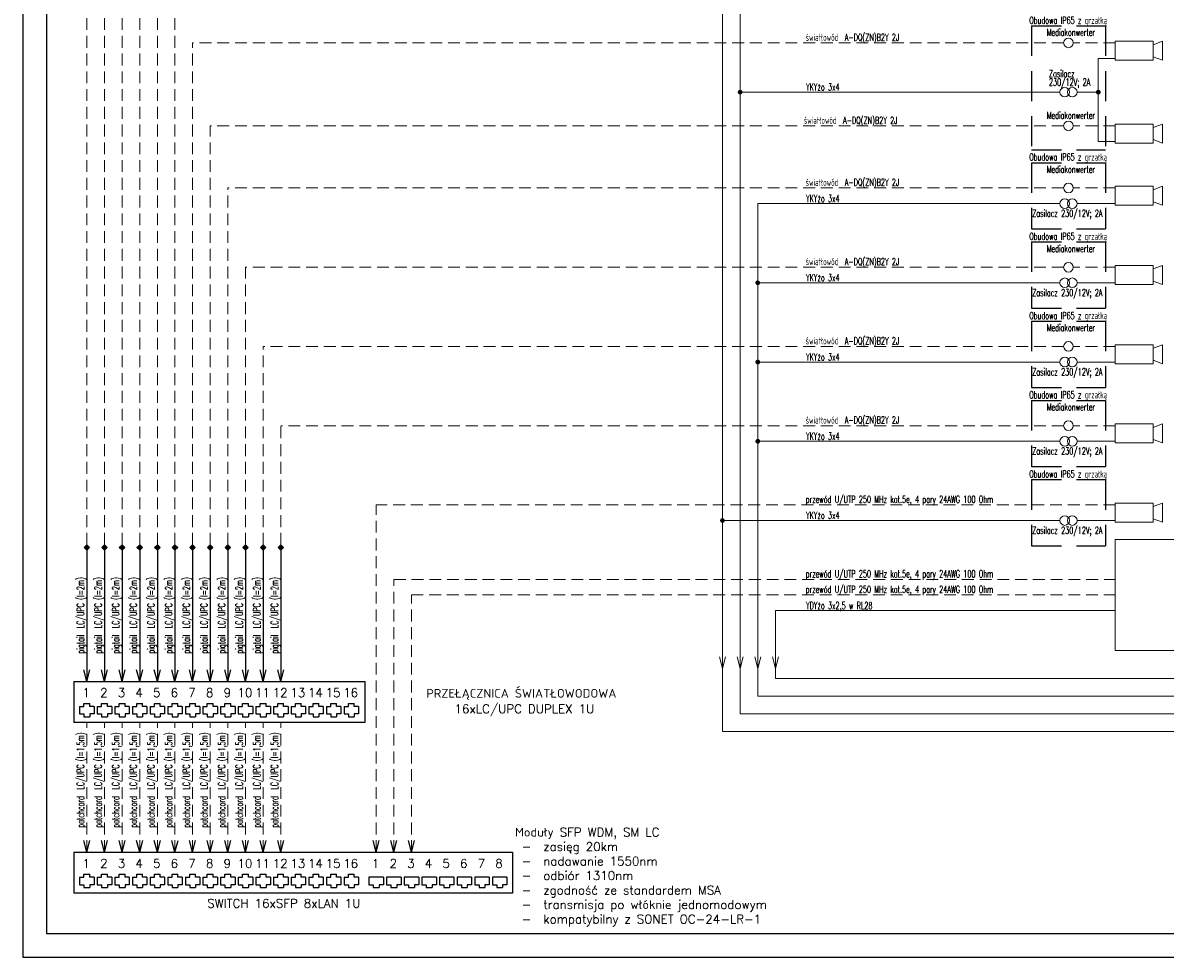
# Model space of a CAD drawing. Extents: x 301 to 2227, y -251 to 46.
# Tile 6 of 10: x 1371 to 1612, y -251 to -53. Entities that reach past the tile are written whole.
import ezdxf
from ezdxf.enums import TextEntityAlignment as Align

# ---------------------------------------------------------------- set-up
doc = ezdxf.new("R2010")
doc.units = 0
for name, pattern in [('ACAD_ISO03W100', [30, 12, -18]), ('DASHED', [19.05, 12.7, -6.35]), ('HIDDEN', [0.375, 0.25, -0.125])]:
    doc.linetypes.add(name, pattern=pattern)
doc.layers.get('0').update_dxf_attribs({"linetype": 'CONTINUOUS'})
for name, color, linetype, lineweight in [('_SPTV', 1, 'CONTINUOUS', 20), ('_SPTV_K', 3, 'ACAD_ISO03W100', 20), ('_SSWiN_K', 5, 'CONTINUOUS', 20), ('_SSWiN_K_OPIS', 130, 'CONTINUOUS', 15), ('_SSWiN_U', 1, 'CONTINUOUS', 9), ('_SSWiN_U_O', 30, 'CONTINUOUS', 18)]:
    doc.layers.add(name, color=color, linetype=linetype, lineweight=lineweight)
doc.layers.add('Z_ramka', color=7, linetype='CONTINUOUS')
doc.styles.get("Standard").update_dxf_attribs({"font": 'romans.shx'})

msp = doc.modelspace()

# ---------------------------------------------------------------- linework, layer by layer
at = {"color": 5}
for p, q in [((1376.12, 41.46), (1376.12, -245.54)), ((1376.12, -245.54), (1786.12, -245.54))]:
    msp.add_line(p, q, dxfattribs=at)
at = {"color": 2, "linetype": 'DASHED', "ltscale": 0.5}
for p, q in [((1584.17, -53.84), (1584.17, -79.98)), ((1584.17, -53.84), (1599.79, -53.84)), ((1599.79, -53.84), (1599.79, -79.98)), ((1584.17, -79.98), (1599.79, -79.98)), ((1584.17, -82.73), (1584.17, -96.71)), ((1584.17, -82.73), (1599.79, -82.73)), ((1599.79, -82.73), (1599.79, -96.71)), ((1584.17, -96.71), (1599.79, -96.71)), ((1584.17, -99.46), (1584.17, -113.45)), ((1584.17, -99.46), (1599.79, -99.46)), ((1599.79, -99.46), (1599.79, -113.45)), ((1584.17, -113.45), (1599.79, -113.45)), ((1584.17, -116.2), (1584.17, -130.18)), ((1584.17, -116.2), (1599.79, -116.2)), ((1599.79, -116.2), (1599.79, -130.18)), ((1584.17, -130.18), (1599.79, -130.18)), ((1584.17, -132.93), (1584.17, -146.92)), ((1584.17, -132.93), (1599.79, -132.93)), ((1599.79, -132.93), (1599.79, -146.92)), ((1584.17, -146.92), (1599.79, -146.92)), ((1584.17, -149.67), (1584.17, -163.65)), ((1584.17, -149.67), (1599.79, -149.67)), ((1599.79, -149.67), (1599.79, -163.65)), ((1584.17, -163.65), (1599.79, -163.65))]:
    msp.add_line(p, q, dxfattribs=at)
at = {"color": 3}
for p, q in [((1384.63, -164.59), (1384.63, -192.28)), ((1388.36, -164.59), (1388.36, -192.28)), ((1392.08, -164.59), (1392.08, -192.28)), ((1395.8, -164.59), (1395.8, -192.28)), ((1399.53, -164.59), (1399.53, -192.28)), ((1403.25, -164.59), (1403.25, -192.28)), ((1406.98, -164.59), (1406.98, -192.28)), ((1410.7, -164.59), (1410.7, -192.28)), ((1414.42, -164.59), (1414.42, -192.28)), ((1418.15, -164.59), (1418.15, -192.28)), ((1421.87, -164.59), (1421.87, -192.28)), ((1425.6, -164.59), (1425.6, -192.28)), ((1384.63, -192.28), (1383.99, -189.83)), ((1384.63, -192.28), (1385.28, -189.83)), ((1388.36, -192.28), (1387.71, -189.83)), ((1388.36, -192.28), (1389, -189.83)), ((1392.08, -192.28), (1391.44, -189.83)), ((1392.08, -192.28), (1392.72, -189.83)), ((1395.8, -192.28), (1395.16, -189.83)), ((1395.8, -192.28), (1396.45, -189.83)), ((1399.53, -192.28), (1398.89, -189.83)), ((1399.53, -192.28), (1400.17, -189.83)), ((1403.25, -192.28), (1402.61, -189.83)), ((1403.25, -192.28), (1403.9, -189.83)), ((1406.98, -192.28), (1406.33, -189.83)), ((1406.98, -192.28), (1407.62, -189.83)), ((1410.7, -192.28), (1410.06, -189.83)), ((1410.7, -192.28), (1411.34, -189.83)), ((1414.42, -192.28), (1413.78, -189.83)), ((1414.42, -192.28), (1415.07, -189.83)), ((1418.15, -192.28), (1417.51, -189.83)), ((1418.15, -192.28), (1418.79, -189.83)), ((1421.87, -192.28), (1421.23, -189.83)), ((1421.87, -192.28), (1422.52, -189.83)), ((1425.6, -192.28), (1424.95, -189.83)), ((1425.6, -192.28), (1426.24, -189.83)), ((1381.89, -192.28), (1443.37, -192.28)), ((1381.89, -192.28), (1381.89, -200.94)), ((1443.37, -192.28), (1443.37, -200.94)), ((1443.37, -200.94), (1381.89, -200.94)), ((1384.63, -228.36), (1383.99, -225.91)), ((1384.63, -228.36), (1385.28, -225.91)), ((1388.36, -228.36), (1387.71, -225.91)), ((1388.36, -228.36), (1389, -225.91)), ((1392.08, -228.36), (1391.44, -225.91)), ((1392.08, -228.36), (1392.72, -225.91)), ((1395.8, -228.36), (1395.16, -225.91)), ((1395.8, -228.36), (1396.45, -225.91)), ((1399.53, -228.36), (1398.89, -225.91)), ((1399.53, -228.36), (1400.17, -225.91)), ((1403.25, -228.36), (1402.61, -225.91)), ((1403.25, -228.36), (1403.9, -225.91)), ((1406.98, -228.36), (1406.33, -225.91)), ((1406.98, -228.36), (1407.62, -225.91)), ((1410.7, -228.36), (1410.06, -225.91)), ((1410.7, -228.36), (1411.34, -225.91)), ((1414.42, -228.36), (1413.78, -225.91)), ((1414.42, -228.36), (1415.07, -225.91)), ((1418.15, -228.36), (1417.51, -225.91)), ((1418.15, -228.36), (1418.79, -225.91)), ((1421.87, -228.36), (1421.23, -225.91)), ((1421.87, -228.36), (1422.52, -225.91)), ((1425.6, -228.36), (1424.95, -225.91)), ((1425.6, -228.36), (1426.24, -225.91)), ((1445.76, -228.36), (1445.11, -225.91)), ((1445.76, -228.36), (1446.4, -225.91)), ((1449.48, -228.36), (1448.84, -225.91)), ((1449.48, -228.36), (1450.12, -225.91)), ((1453.2, -228.36), (1452.56, -225.91)), ((1453.2, -228.36), (1453.85, -225.91)), ((1381.89, -228.36), (1474.56, -228.36)), ((1381.89, -228.36), (1381.89, -237.02)), ((1474.56, -228.36), (1474.56, -237.02)), ((1474.56, -237.02), (1381.89, -237.02))]:
    msp.add_line(p, q, dxfattribs=at)
for p, q in [((1383.1, -197.56), (1383.1, -199.16)), ((1383.1, -197.56), (1384.01, -197.56)), ((1384.01, -197.56), (1384.01, -196.95)), ((1384.01, -196.95), (1385.25, -196.95)), ((1385.25, -197.56), (1385.25, -196.95)), ((1386.16, -197.56), (1385.25, -197.56)), ((1386.16, -197.56), (1386.16, -199.16)), ((1386.83, -197.56), (1386.83, -199.16)), ((1386.83, -197.56), (1387.74, -197.56)), ((1387.74, -197.56), (1387.74, -196.95)), ((1387.74, -196.95), (1388.97, -196.95)), ((1388.97, -197.56), (1388.97, -196.95)), ((1389.89, -197.56), (1388.97, -197.56)), ((1389.89, -197.56), (1389.89, -199.16)), ((1390.55, -197.56), (1390.55, -199.16)), ((1390.55, -197.56), (1391.46, -197.56)), ((1391.46, -197.56), (1391.46, -196.95)), ((1391.46, -196.95), (1392.7, -196.95)), ((1392.7, -197.56), (1392.7, -196.95)), ((1393.61, -197.56), (1392.7, -197.56)), ((1393.61, -197.56), (1393.61, -199.16)), ((1394.27, -197.56), (1394.27, -199.16)), ((1394.27, -197.56), (1395.19, -197.56)), ((1395.19, -197.56), (1395.19, -196.95)), ((1395.19, -196.95), (1396.42, -196.95)), ((1396.42, -197.56), (1396.42, -196.95)), ((1397.33, -197.56), (1396.42, -197.56)), ((1397.33, -197.56), (1397.33, -199.16)), ((1398, -197.56), (1398, -199.16)), ((1398, -197.56), (1398.91, -197.56)), ((1398.91, -197.56), (1398.91, -196.95)), ((1398.91, -196.95), (1400.15, -196.95)), ((1400.15, -197.56), (1400.15, -196.95)), ((1401.06, -197.56), (1400.15, -197.56)), ((1401.06, -197.56), (1401.06, -199.16)), ((1401.72, -197.56), (1401.72, -199.16)), ((1401.72, -197.56), (1402.63, -197.56)), ((1402.63, -196.95), (1403.87, -196.95)), ((1402.63, -197.56), (1402.63, -196.95)), ((1403.87, -197.56), (1403.87, -196.95)), ((1404.78, -197.56), (1403.87, -197.56)), ((1404.78, -197.56), (1404.78, -199.16)), ((1405.45, -197.56), (1405.45, -199.16)), ((1405.45, -197.56), (1406.36, -197.56)), ((1406.36, -197.56), (1406.36, -196.95)), ((1406.36, -196.95), (1407.59, -196.95)), ((1407.59, -197.56), (1407.59, -196.95)), ((1408.51, -197.56), (1407.59, -197.56)), ((1408.51, -197.56), (1408.51, -199.16)), ((1409.17, -197.56), (1409.17, -199.16)), ((1409.17, -197.56), (1410.08, -197.56)), ((1410.08, -197.56), (1410.08, -196.95)), ((1410.08, -196.95), (1411.32, -196.95)), ((1411.32, -197.56), (1411.32, -196.95)), ((1412.23, -197.56), (1411.32, -197.56)), ((1412.23, -197.56), (1412.23, -199.16)), ((1412.89, -197.56), (1412.89, -199.16)), ((1412.89, -197.56), (1413.81, -197.56)), ((1413.81, -197.56), (1413.81, -196.95)), ((1413.81, -196.95), (1415.04, -196.95)), ((1415.04, -197.56), (1415.04, -196.95)), ((1415.95, -197.56), (1415.04, -197.56)), ((1415.95, -197.56), (1415.95, -199.16)), ((1416.62, -197.56), (1416.62, -199.16)), ((1416.62, -197.56), (1417.53, -197.56)), ((1417.53, -197.56), (1417.53, -196.95)), ((1417.53, -196.95), (1418.77, -196.95)), ((1418.77, -197.56), (1418.77, -196.95)), ((1419.68, -197.56), (1418.77, -197.56)), ((1419.68, -197.56), (1419.68, -199.16)), ((1420.34, -197.56), (1420.34, -199.16)), ((1420.34, -197.56), (1421.25, -197.56)), ((1421.25, -197.56), (1421.25, -196.95)), ((1421.25, -196.95), (1422.49, -196.95)), ((1422.49, -197.56), (1422.49, -196.95)), ((1423.4, -197.56), (1422.49, -197.56)), ((1423.4, -197.56), (1423.4, -199.16)), ((1424.07, -197.56), (1424.07, -199.16)), ((1424.07, -197.56), (1424.98, -197.56)), ((1424.98, -197.56), (1424.98, -196.95)), ((1424.98, -196.95), (1426.21, -196.95)), ((1426.21, -197.56), (1426.21, -196.95)), ((1427.13, -197.56), (1426.21, -197.56)), ((1427.13, -197.56), (1427.13, -199.16)), ((1427.79, -197.56), (1427.79, -199.16)), ((1427.79, -197.56), (1428.7, -197.56)), ((1428.7, -196.95), (1429.94, -196.95)), ((1428.7, -197.56), (1428.7, -196.95)), ((1429.94, -197.56), (1429.94, -196.95)), ((1430.85, -197.56), (1429.94, -197.56)), ((1430.85, -197.56), (1430.85, -199.16)), ((1431.51, -197.56), (1431.51, -199.16)), ((1431.51, -197.56), (1432.43, -197.56)), ((1432.43, -197.56), (1432.43, -196.95)), ((1432.43, -196.95), (1433.66, -196.95)), ((1433.66, -197.56), (1433.66, -196.95)), ((1434.57, -197.56), (1433.66, -197.56)), ((1434.57, -197.56), (1434.57, -199.16)), ((1435.24, -197.56), (1435.24, -199.16)), ((1435.24, -197.56), (1436.15, -197.56)), ((1436.15, -197.56), (1436.15, -196.95)), ((1436.15, -196.95), (1437.39, -196.95)), ((1437.39, -197.56), (1437.39, -196.95)), ((1438.3, -197.56), (1437.39, -197.56)), ((1438.3, -197.56), (1438.3, -199.16)), ((1438.96, -197.56), (1438.96, -199.16)), ((1438.96, -197.56), (1439.87, -197.56)), ((1439.87, -197.56), (1439.87, -196.95)), ((1439.87, -196.95), (1441.11, -196.95)), ((1441.11, -197.56), (1441.11, -196.95)), ((1442.02, -197.56), (1441.11, -197.56)), ((1442.02, -197.56), (1442.02, -199.16)), ((1383.1, -199.16), (1384.01, -199.16)), ((1384.01, -199.16), (1384.01, -199.76)), ((1384.01, -199.76), (1385.25, -199.76)), ((1385.25, -199.16), (1385.25, -199.76)), ((1386.16, -199.16), (1385.25, -199.16)), ((1386.83, -199.16), (1387.74, -199.16)), ((1387.74, -199.16), (1387.74, -199.76)), ((1387.74, -199.76), (1388.97, -199.76)), ((1388.97, -199.16), (1388.97, -199.76)), ((1389.89, -199.16), (1388.97, -199.16)), ((1390.55, -199.16), (1391.46, -199.16)), ((1391.46, -199.16), (1391.46, -199.76)), ((1391.46, -199.76), (1392.7, -199.76)), ((1392.7, -199.16), (1392.7, -199.76)), ((1393.61, -199.16), (1392.7, -199.16)), ((1394.27, -199.16), (1395.19, -199.16)), ((1395.19, -199.16), (1395.19, -199.76)), ((1395.19, -199.76), (1396.42, -199.76)), ((1396.42, -199.16), (1396.42, -199.76)), ((1397.33, -199.16), (1396.42, -199.16)), ((1398, -199.16), (1398.91, -199.16)), ((1398.91, -199.16), (1398.91, -199.76)), ((1398.91, -199.76), (1400.15, -199.76)), ((1400.15, -199.16), (1400.15, -199.76)), ((1401.06, -199.16), (1400.15, -199.16)), ((1401.72, -199.16), (1402.63, -199.16)), ((1402.63, -199.16), (1402.63, -199.76)), ((1402.63, -199.76), (1403.87, -199.76)), ((1403.87, -199.16), (1403.87, -199.76)), ((1404.78, -199.16), (1403.87, -199.16)), ((1405.45, -199.16), (1406.36, -199.16)), ((1406.36, -199.16), (1406.36, -199.76)), ((1406.36, -199.76), (1407.59, -199.76)), ((1407.59, -199.16), (1407.59, -199.76)), ((1408.51, -199.16), (1407.59, -199.16)), ((1409.17, -199.16), (1410.08, -199.16)), ((1410.08, -199.16), (1410.08, -199.76)), ((1410.08, -199.76), (1411.32, -199.76)), ((1411.32, -199.16), (1411.32, -199.76)), ((1412.23, -199.16), (1411.32, -199.16)), ((1412.89, -199.16), (1413.81, -199.16)), ((1413.81, -199.16), (1413.81, -199.76)), ((1413.81, -199.76), (1415.04, -199.76)), ((1415.04, -199.16), (1415.04, -199.76)), ((1415.95, -199.16), (1415.04, -199.16)), ((1416.62, -199.16), (1417.53, -199.16)), ((1417.53, -199.16), (1417.53, -199.76)), ((1417.53, -199.76), (1418.77, -199.76)), ((1418.77, -199.16), (1418.77, -199.76)), ((1419.68, -199.16), (1418.77, -199.16)), ((1420.34, -199.16), (1421.25, -199.16)), ((1421.25, -199.16), (1421.25, -199.76)), ((1421.25, -199.76), (1422.49, -199.76)), ((1422.49, -199.16), (1422.49, -199.76)), ((1423.4, -199.16), (1422.49, -199.16)), ((1424.07, -199.16), (1424.98, -199.16)), ((1424.98, -199.16), (1424.98, -199.76)), ((1424.98, -199.76), (1426.21, -199.76)), ((1426.21, -199.16), (1426.21, -199.76)), ((1427.13, -199.16), (1426.21, -199.16)), ((1427.79, -199.16), (1428.7, -199.16)), ((1428.7, -199.16), (1428.7, -199.76)), ((1428.7, -199.76), (1429.94, -199.76)), ((1429.94, -199.16), (1429.94, -199.76)), ((1430.85, -199.16), (1429.94, -199.16)), ((1431.51, -199.16), (1432.43, -199.16)), ((1432.43, -199.16), (1432.43, -199.76)), ((1432.43, -199.76), (1433.66, -199.76)), ((1433.66, -199.16), (1433.66, -199.76)), ((1434.57, -199.16), (1433.66, -199.16)), ((1435.24, -199.16), (1436.15, -199.16)), ((1436.15, -199.16), (1436.15, -199.76)), ((1436.15, -199.76), (1437.39, -199.76)), ((1437.39, -199.16), (1437.39, -199.76)), ((1438.3, -199.16), (1437.39, -199.16)), ((1438.96, -199.16), (1439.87, -199.16)), ((1439.87, -199.16), (1439.87, -199.76)), ((1439.87, -199.76), (1441.11, -199.76)), ((1441.11, -199.16), (1441.11, -199.76)), ((1442.02, -199.16), (1441.11, -199.16)), ((1383.1, -233.64), (1383.1, -235.24)), ((1383.1, -233.64), (1384.01, -233.64)), ((1384.01, -233.64), (1384.01, -233.03)), ((1384.01, -233.03), (1385.25, -233.03)), ((1385.25, -233.64), (1385.25, -233.03)), ((1386.16, -233.64), (1385.25, -233.64)), ((1386.16, -233.64), (1386.16, -235.24)), ((1386.83, -233.64), (1386.83, -235.24)), ((1386.83, -233.64), (1387.74, -233.64)), ((1387.74, -233.64), (1387.74, -233.03)), ((1387.74, -233.03), (1388.97, -233.03)), ((1388.97, -233.64), (1388.97, -233.03)), ((1389.89, -233.64), (1388.97, -233.64)), ((1389.89, -233.64), (1389.89, -235.24)), ((1390.55, -233.64), (1390.55, -235.24)), ((1390.55, -233.64), (1391.46, -233.64)), ((1391.46, -233.64), (1391.46, -233.03)), ((1391.46, -233.03), (1392.7, -233.03)), ((1392.7, -233.64), (1392.7, -233.03)), ((1393.61, -233.64), (1392.7, -233.64)), ((1393.61, -233.64), (1393.61, -235.24)), ((1394.27, -233.64), (1394.27, -235.24)), ((1394.27, -233.64), (1395.19, -233.64)), ((1395.19, -233.64), (1395.19, -233.03)), ((1395.19, -233.03), (1396.42, -233.03)), ((1396.42, -233.64), (1396.42, -233.03)), ((1397.33, -233.64), (1396.42, -233.64)), ((1397.33, -233.64), (1397.33, -235.24)), ((1398, -233.64), (1398, -235.24)), ((1398, -233.64), (1398.91, -233.64)), ((1398.91, -233.64), (1398.91, -233.03)), ((1398.91, -233.03), (1400.15, -233.03)), ((1400.15, -233.64), (1400.15, -233.03)), ((1401.06, -233.64), (1400.15, -233.64)), ((1401.06, -233.64), (1401.06, -235.24)), ((1401.72, -233.64), (1401.72, -235.24)), ((1401.72, -233.64), (1402.63, -233.64)), ((1402.63, -233.03), (1403.87, -233.03)), ((1402.63, -233.64), (1402.63, -233.03)), ((1403.87, -233.64), (1403.87, -233.03)), ((1404.78, -233.64), (1403.87, -233.64)), ((1404.78, -233.64), (1404.78, -235.24)), ((1405.45, -233.64), (1405.45, -235.24)), ((1405.45, -233.64), (1406.36, -233.64)), ((1406.36, -233.64), (1406.36, -233.03)), ((1406.36, -233.03), (1407.59, -233.03)), ((1407.59, -233.64), (1407.59, -233.03)), ((1408.51, -233.64), (1407.59, -233.64)), ((1408.51, -233.64), (1408.51, -235.24)), ((1409.17, -233.64), (1409.17, -235.24)), ((1409.17, -233.64), (1410.08, -233.64)), ((1410.08, -233.64), (1410.08, -233.03)), ((1410.08, -233.03), (1411.32, -233.03)), ((1411.32, -233.64), (1411.32, -233.03)), ((1412.23, -233.64), (1411.32, -233.64)), ((1412.23, -233.64), (1412.23, -235.24)), ((1412.89, -233.64), (1412.89, -235.24)), ((1412.89, -233.64), (1413.81, -233.64)), ((1413.81, -233.64), (1413.81, -233.03)), ((1413.81, -233.03), (1415.04, -233.03)), ((1415.04, -233.64), (1415.04, -233.03)), ((1415.95, -233.64), (1415.04, -233.64)), ((1415.95, -233.64), (1415.95, -235.24)), ((1416.62, -233.64), (1416.62, -235.24)), ((1416.62, -233.64), (1417.53, -233.64)), ((1417.53, -233.64), (1417.53, -233.03)), ((1417.53, -233.03), (1418.77, -233.03)), ((1418.77, -233.64), (1418.77, -233.03)), ((1419.68, -233.64), (1418.77, -233.64)), ((1419.68, -233.64), (1419.68, -235.24)), ((1420.34, -233.64), (1420.34, -235.24)), ((1420.34, -233.64), (1421.25, -233.64)), ((1421.25, -233.64), (1421.25, -233.03)), ((1421.25, -233.03), (1422.49, -233.03)), ((1422.49, -233.64), (1422.49, -233.03)), ((1423.4, -233.64), (1422.49, -233.64)), ((1423.4, -233.64), (1423.4, -235.24)), ((1424.07, -233.64), (1424.07, -235.24)), ((1424.07, -233.64), (1424.98, -233.64)), ((1424.98, -233.64), (1424.98, -233.03)), ((1424.98, -233.03), (1426.21, -233.03)), ((1426.21, -233.64), (1426.21, -233.03)), ((1427.13, -233.64), (1426.21, -233.64)), ((1427.13, -233.64), (1427.13, -235.24)), ((1427.79, -233.64), (1427.79, -235.24)), ((1427.79, -233.64), (1428.7, -233.64)), ((1428.7, -233.03), (1429.94, -233.03)), ((1428.7, -233.64), (1428.7, -233.03)), ((1429.94, -233.64), (1429.94, -233.03)), ((1430.85, -233.64), (1429.94, -233.64)), ((1430.85, -233.64), (1430.85, -235.24)), ((1431.51, -233.64), (1431.51, -235.24)), ((1431.51, -233.64), (1432.43, -233.64)), ((1432.43, -233.64), (1432.43, -233.03)), ((1432.43, -233.03), (1433.66, -233.03)), ((1433.66, -233.64), (1433.66, -233.03)), ((1434.57, -233.64), (1433.66, -233.64)), ((1434.57, -233.64), (1434.57, -235.24)), ((1435.24, -233.64), (1435.24, -235.24)), ((1435.24, -233.64), (1436.15, -233.64)), ((1436.15, -233.64), (1436.15, -233.03)), ((1436.15, -233.03), (1437.39, -233.03)), ((1437.39, -233.64), (1437.39, -233.03)), ((1438.3, -233.64), (1437.39, -233.64)), ((1438.3, -233.64), (1438.3, -235.24)), ((1438.96, -233.64), (1438.96, -235.24)), ((1438.96, -233.64), (1439.87, -233.64)), ((1439.87, -233.64), (1439.87, -233.03)), ((1439.87, -233.03), (1441.11, -233.03)), ((1441.11, -233.64), (1441.11, -233.03)), ((1442.02, -233.64), (1441.11, -233.64)), ((1442.02, -233.64), (1442.02, -235.24)), ((1444.23, -233.64), (1444.23, -235.24)), ((1447.29, -233.64), (1444.23, -233.64)), ((1447.29, -233.64), (1447.29, -235.24)), ((1447.95, -233.64), (1447.95, -235.24)), ((1451.01, -233.64), (1447.95, -233.64)), ((1451.01, -233.64), (1451.01, -235.24)), ((1451.67, -233.64), (1451.67, -235.24)), ((1454.73, -233.64), (1451.67, -233.64)), ((1454.73, -233.64), (1454.73, -235.24)), ((1455.4, -233.64), (1455.4, -235.24)), ((1458.46, -233.64), (1455.4, -233.64)), ((1458.46, -233.64), (1458.46, -235.24)), ((1459.12, -233.64), (1459.12, -235.24)), ((1462.18, -233.64), (1459.12, -233.64)), ((1462.18, -233.64), (1462.18, -235.24)), ((1462.85, -233.64), (1462.85, -235.24)), ((1465.91, -233.64), (1462.85, -233.64)), ((1465.91, -233.64), (1465.91, -235.24)), ((1466.57, -233.64), (1466.57, -235.24)), ((1469.63, -233.64), (1466.57, -233.64)), ((1469.63, -233.64), (1469.63, -235.24)), ((1470.29, -233.64), (1470.29, -235.24)), ((1473.35, -233.64), (1470.29, -233.64)), ((1473.35, -233.64), (1473.35, -235.24)), ((1383.1, -235.24), (1384.01, -235.24)), ((1384.01, -235.24), (1384.01, -235.84)), ((1384.01, -235.84), (1385.25, -235.84)), ((1385.25, -235.24), (1385.25, -235.84)), ((1386.16, -235.24), (1385.25, -235.24)), ((1386.83, -235.24), (1387.74, -235.24)), ((1387.74, -235.24), (1387.74, -235.84)), ((1387.74, -235.84), (1388.97, -235.84)), ((1388.97, -235.24), (1388.97, -235.84)), ((1389.89, -235.24), (1388.97, -235.24)), ((1390.55, -235.24), (1391.46, -235.24)), ((1391.46, -235.24), (1391.46, -235.84)), ((1391.46, -235.84), (1392.7, -235.84)), ((1392.7, -235.24), (1392.7, -235.84)), ((1393.61, -235.24), (1392.7, -235.24)), ((1394.27, -235.24), (1395.19, -235.24)), ((1395.19, -235.24), (1395.19, -235.84)), ((1395.19, -235.84), (1396.42, -235.84)), ((1396.42, -235.24), (1396.42, -235.84)), ((1397.33, -235.24), (1396.42, -235.24)), ((1398, -235.24), (1398.91, -235.24)), ((1398.91, -235.24), (1398.91, -235.84)), ((1398.91, -235.84), (1400.15, -235.84)), ((1400.15, -235.24), (1400.15, -235.84)), ((1401.06, -235.24), (1400.15, -235.24)), ((1401.72, -235.24), (1402.63, -235.24)), ((1402.63, -235.24), (1402.63, -235.84)), ((1402.63, -235.84), (1403.87, -235.84)), ((1403.87, -235.24), (1403.87, -235.84)), ((1404.78, -235.24), (1403.87, -235.24)), ((1405.45, -235.24), (1406.36, -235.24)), ((1406.36, -235.24), (1406.36, -235.84)), ((1406.36, -235.84), (1407.59, -235.84)), ((1407.59, -235.24), (1407.59, -235.84)), ((1408.51, -235.24), (1407.59, -235.24)), ((1409.17, -235.24), (1410.08, -235.24)), ((1410.08, -235.24), (1410.08, -235.84)), ((1410.08, -235.84), (1411.32, -235.84)), ((1411.32, -235.24), (1411.32, -235.84)), ((1412.23, -235.24), (1411.32, -235.24)), ((1412.89, -235.24), (1413.81, -235.24)), ((1413.81, -235.24), (1413.81, -235.84)), ((1413.81, -235.84), (1415.04, -235.84)), ((1415.04, -235.24), (1415.04, -235.84)), ((1415.95, -235.24), (1415.04, -235.24)), ((1416.62, -235.24), (1417.53, -235.24)), ((1417.53, -235.24), (1417.53, -235.84)), ((1417.53, -235.84), (1418.77, -235.84)), ((1418.77, -235.24), (1418.77, -235.84)), ((1419.68, -235.24), (1418.77, -235.24)), ((1420.34, -235.24), (1421.25, -235.24)), ((1421.25, -235.24), (1421.25, -235.84)), ((1421.25, -235.84), (1422.49, -235.84)), ((1422.49, -235.24), (1422.49, -235.84)), ((1423.4, -235.24), (1422.49, -235.24)), ((1424.07, -235.24), (1424.98, -235.24)), ((1424.98, -235.24), (1424.98, -235.84)), ((1424.98, -235.84), (1426.21, -235.84)), ((1426.21, -235.24), (1426.21, -235.84)), ((1427.13, -235.24), (1426.21, -235.24)), ((1427.79, -235.24), (1428.7, -235.24)), ((1428.7, -235.24), (1428.7, -235.84)), ((1428.7, -235.84), (1429.94, -235.84)), ((1429.94, -235.24), (1429.94, -235.84)), ((1430.85, -235.24), (1429.94, -235.24)), ((1431.51, -235.24), (1432.43, -235.24)), ((1432.43, -235.24), (1432.43, -235.84)), ((1432.43, -235.84), (1433.66, -235.84)), ((1433.66, -235.24), (1433.66, -235.84)), ((1434.57, -235.24), (1433.66, -235.24)), ((1435.24, -235.24), (1436.15, -235.24)), ((1436.15, -235.24), (1436.15, -235.84)), ((1436.15, -235.84), (1437.39, -235.84)), ((1437.39, -235.24), (1437.39, -235.84)), ((1438.3, -235.24), (1437.39, -235.24)), ((1438.96, -235.24), (1439.87, -235.24)), ((1439.87, -235.24), (1439.87, -235.84)), ((1439.87, -235.84), (1441.11, -235.84)), ((1441.11, -235.24), (1441.11, -235.84)), ((1442.02, -235.24), (1441.11, -235.24)), ((1444.23, -235.24), (1445.14, -235.24)), ((1445.14, -235.24), (1445.14, -235.84)), ((1445.14, -235.84), (1446.37, -235.84)), ((1446.37, -235.24), (1446.37, -235.84)), ((1447.29, -235.24), (1446.37, -235.24)), ((1447.95, -235.24), (1448.86, -235.24)), ((1448.86, -235.24), (1448.86, -235.84)), ((1448.86, -235.84), (1450.1, -235.84)), ((1450.1, -235.24), (1450.1, -235.84)), ((1451.01, -235.24), (1450.1, -235.24)), ((1451.67, -235.24), (1452.59, -235.24)), ((1452.59, -235.24), (1452.59, -235.84)), ((1452.59, -235.84), (1453.82, -235.84)), ((1453.82, -235.24), (1453.82, -235.84)), ((1454.73, -235.24), (1453.82, -235.24)), ((1455.4, -235.24), (1456.31, -235.24)), ((1456.31, -235.24), (1456.31, -235.84)), ((1456.31, -235.84), (1457.55, -235.84)), ((1457.55, -235.24), (1457.55, -235.84)), ((1458.46, -235.24), (1457.55, -235.24)), ((1459.12, -235.24), (1460.03, -235.24)), ((1460.03, -235.24), (1460.03, -235.84)), ((1460.03, -235.84), (1461.27, -235.84)), ((1461.27, -235.24), (1461.27, -235.84)), ((1462.18, -235.24), (1461.27, -235.24)), ((1462.85, -235.24), (1463.76, -235.24)), ((1463.76, -235.24), (1463.76, -235.84)), ((1463.76, -235.84), (1464.99, -235.84)), ((1464.99, -235.24), (1464.99, -235.84)), ((1465.91, -235.24), (1464.99, -235.24)), ((1466.57, -235.24), (1467.48, -235.24)), ((1467.48, -235.24), (1467.48, -235.84)), ((1467.48, -235.84), (1468.72, -235.84)), ((1468.72, -235.24), (1468.72, -235.84)), ((1469.63, -235.24), (1468.72, -235.24)), ((1470.29, -235.24), (1471.21, -235.24)), ((1471.21, -235.24), (1471.21, -235.84)), ((1471.21, -235.84), (1472.44, -235.84)), ((1472.44, -235.24), (1472.44, -235.84)), ((1473.35, -235.24), (1472.44, -235.24))]:
    msp.add_line(p, q)
for points in [[(1384.63, -163.44), (1384.05, -164.02), (1384.63, -164.59), (1385.21, -164.02)], [(1388.36, -163.44), (1387.78, -164.02), (1388.36, -164.59), (1388.93, -164.02)], [(1392.08, -163.44), (1391.5, -164.02), (1392.08, -164.59), (1392.66, -164.02)], [(1395.8, -163.44), (1395.23, -164.02), (1395.8, -164.59), (1396.38, -164.02)], [(1399.53, -163.44), (1398.95, -164.02), (1399.53, -164.59), (1400.11, -164.02)], [(1403.25, -163.44), (1402.67, -164.02), (1403.25, -164.59), (1403.83, -164.02)], [(1406.98, -163.44), (1406.4, -164.02), (1406.98, -164.59), (1407.55, -164.02)], [(1410.7, -163.44), (1410.12, -164.02), (1410.7, -164.59), (1411.28, -164.02)], [(1414.42, -163.44), (1413.85, -164.02), (1414.42, -164.59), (1415, -164.02)], [(1418.15, -163.44), (1417.57, -164.02), (1418.15, -164.59), (1418.73, -164.02)], [(1421.87, -163.44), (1421.29, -164.02), (1421.87, -164.59), (1422.45, -164.02)], [(1425.6, -163.44), (1425.02, -164.02), (1425.6, -164.59), (1426.17, -164.02)]]:
    msp.add_lwpolyline(points, close=True, dxfattribs=at)
for points in [[(1384.63, -164.59), (1384.05, -164.02), (1385.21, -164.02), (1384.63, -163.44)], [(1388.36, -164.59), (1387.78, -164.02), (1388.93, -164.02), (1388.36, -163.44)], [(1392.08, -164.59), (1391.5, -164.02), (1392.66, -164.02), (1392.08, -163.44)], [(1395.8, -164.59), (1395.23, -164.02), (1396.38, -164.02), (1395.8, -163.44)], [(1399.53, -164.59), (1398.95, -164.02), (1400.11, -164.02), (1399.53, -163.44)], [(1403.25, -164.59), (1402.67, -164.02), (1403.83, -164.02), (1403.25, -163.44)], [(1406.98, -164.59), (1406.4, -164.02), (1407.55, -164.02), (1406.98, -163.44)], [(1410.7, -164.59), (1410.12, -164.02), (1411.28, -164.02), (1410.7, -163.44)], [(1414.42, -164.59), (1413.85, -164.02), (1415, -164.02), (1414.42, -163.44)], [(1418.15, -164.59), (1417.57, -164.02), (1418.73, -164.02), (1418.15, -163.44)], [(1421.87, -164.59), (1421.29, -164.02), (1422.45, -164.02), (1421.87, -163.44)], [(1425.6, -164.59), (1425.02, -164.02), (1426.17, -164.02), (1425.6, -163.44)]]:
    msp.add_solid(points, dxfattribs=at)
at = {"layer": '_SPTV'}
for p, q in [((1611.85, -57.07), (1609.85, -57.8)), ((1611.85, -57.07), (1611.85, -61.07)), ((1611.85, -61.07), (1609.85, -60.34)), ((1611.85, -74.59), (1609.85, -75.32)), ((1611.85, -74.59), (1611.85, -78.59)), ((1611.85, -78.59), (1609.85, -77.86)), ((1611.85, -87.72), (1609.85, -88.45)), ((1611.85, -87.72), (1611.85, -91.72)), ((1611.85, -91.72), (1609.85, -90.99)), ((1611.85, -104.45), (1609.85, -105.18)), ((1611.85, -104.45), (1611.85, -108.45)), ((1611.85, -108.45), (1609.85, -107.73)), ((1611.85, -121.19), (1609.85, -121.91)), ((1611.85, -121.19), (1611.85, -125.19)), ((1611.85, -125.19), (1609.85, -124.46)), ((1611.85, -137.92), (1609.85, -138.65)), ((1611.85, -137.92), (1611.85, -141.92)), ((1611.85, -141.92), (1609.85, -141.2)), ((1611.85, -154.66), (1609.85, -155.38)), ((1611.85, -154.66), (1611.85, -158.66)), ((1611.85, -158.66), (1609.85, -157.93))]:
    msp.add_line(p, q, dxfattribs=at)
for points in [[(1601.85, -61.07), (1609.85, -61.07), (1609.85, -57.07), (1601.85, -57.07)], [(1601.85, -78.59), (1609.85, -78.59), (1609.85, -74.59), (1601.85, -74.59)], [(1601.85, -91.72), (1609.85, -91.72), (1609.85, -87.72), (1601.85, -87.72)], [(1601.85, -108.45), (1609.85, -108.45), (1609.85, -104.45), (1601.85, -104.45)], [(1601.85, -125.19), (1609.85, -125.19), (1609.85, -121.19), (1601.85, -121.19)], [(1601.85, -141.92), (1609.85, -141.92), (1609.85, -137.92), (1601.85, -137.92)], [(1601.85, -158.66), (1609.85, -158.66), (1609.85, -154.66), (1601.85, -154.66)]]:
    msp.add_lwpolyline(points, close=True, dxfattribs=at)
for centre in [(1591.98, -57.42), (1591.19, -67.83), (1592.77, -67.83), (1591.98, -74.95), (1591.98, -88.07), (1591.19, -91.37), (1592.77, -91.37), (1591.98, -104.81), (1591.19, -108.1), (1592.77, -108.1), (1591.98, -121.54), (1591.19, -124.84), (1592.77, -124.84), (1591.98, -138.28), (1591.19, -141.57), (1592.77, -141.57), (1591.19, -158.31), (1592.77, -158.31)]:
    msp.add_circle(centre, 1.02, dxfattribs=at)
at = {"layer": '_SPTV_K', "linetype": 'HIDDEN', "ltscale": 10}
for p, q in [((1384.63, -163.44), (1384.63, 32.07)), ((1388.36, -163.44), (1388.36, 15.33)), ((1392.08, -163.44), (1392.08, 0.36)), ((1395.8, -163.44), (1395.8, -17.17)), ((1399.53, -163.44), (1399.53, -28.53)), ((1403.25, -163.44), (1403.25, -46.06)), ((1406.98, -163.44), (1406.98, -57.42)), ((1590.95, -57.42), (1406.98, -57.42)), ((1601.85, -57.42), (1593, -57.42)), ((1410.7, -163.44), (1410.7, -74.95)), ((1590.95, -74.95), (1410.7, -74.95)), ((1601.85, -74.95), (1593, -74.95)), ((1590.95, -88.07), (1414.42, -88.07)), ((1414.42, -163.44), (1414.42, -88.07)), ((1601.85, -88.07), (1593, -88.07)), ((1590.95, -104.81), (1418.15, -104.81)), ((1418.15, -163.44), (1418.15, -104.81)), ((1601.85, -104.81), (1593, -104.81)), ((1590.95, -121.54), (1421.87, -121.54)), ((1421.87, -163.44), (1421.87, -121.54)), ((1601.85, -121.54), (1593, -121.54)), ((1590.95, -138.28), (1425.6, -138.28)), ((1425.6, -163.44), (1425.6, -138.28)), ((1601.85, -138.28), (1593, -138.28)), ((1601.85, -155.01), (1445.76, -155.01)), ((1445.76, -228.36), (1445.76, -155.01)), ((1449.48, -170.75), (1601.85, -170.75)), ((1449.48, -228.36), (1449.48, -170.75)), ((1453.2, -174.04), (1601.85, -174.04)), ((1453.2, -228.36), (1453.2, -174.04)), ((1384.63, -228.36), (1384.63, -200.94)), ((1388.36, -228.36), (1388.36, -200.94)), ((1392.08, -228.36), (1392.08, -200.94)), ((1395.8, -228.36), (1395.8, -200.94)), ((1399.53, -228.36), (1399.53, -200.94)), ((1403.25, -228.36), (1403.25, -200.94)), ((1406.98, -228.36), (1406.98, -200.94)), ((1410.7, -228.36), (1410.7, -200.94)), ((1414.42, -228.36), (1414.42, -200.94)), ((1418.15, -228.36), (1418.15, -200.94)), ((1421.87, -228.36), (1421.87, -200.94)), ((1425.6, -228.36), (1425.6, -200.94))]:
    msp.add_line(p, q, dxfattribs=at)
at = {"layer": '_SSWiN_K'}
for p, q in [((1518.9, 28.77), (1518.9, -202.87)), ((1522.63, -10.05), (1522.63, -199.15)), ((1598.27, -78.24), (1598.27, -60.72)), ((1598.27, -60.72), (1601.85, -60.72)), ((1522.63, -67.83), (1590.16, -67.83)), ((1593.79, -67.83), (1598.27, -67.83)), ((1598.27, -78.24), (1601.85, -78.24)), ((1526.35, -91.37), (1526.35, -195.43)), ((1526.35, -91.37), (1590.16, -91.37)), ((1593.79, -91.37), (1601.85, -91.37)), ((1526.35, -108.1), (1590.16, -108.1)), ((1593.79, -108.1), (1601.85, -108.1)), ((1526.35, -124.84), (1590.16, -124.84)), ((1593.79, -124.84), (1601.85, -124.84)), ((1526.35, -141.57), (1590.16, -141.57)), ((1593.79, -141.57), (1601.85, -141.57)), ((1518.9, -158.31), (1590.16, -158.31)), ((1593.79, -158.31), (1601.85, -158.31)), ((1530.07, -177.34), (1601.85, -177.34)), ((1530.07, -177.34), (1530.07, -191.7)), ((1518.9, -189.57), (1518.26, -187.12)), ((1518.9, -189.57), (1519.54, -187.12)), ((1522.63, -189.57), (1521.98, -187.12)), ((1522.63, -189.57), (1523.27, -187.12)), ((1526.35, -189.57), (1525.71, -187.12)), ((1526.35, -189.57), (1526.99, -187.12)), ((1530.07, -189.57), (1529.43, -187.12)), ((1530.07, -189.57), (1530.72, -187.12)), ((1734.08, -191.7), (1530.07, -191.7)), ((1741.65, -195.43), (1526.35, -195.43)), ((1749.22, -199.15), (1522.63, -199.15)), ((1756.79, -202.87), (1518.9, -202.87))]:
    msp.add_line(p, q, dxfattribs=at)
at = {"layer": '_SSWiN_K', "const_width": 0.5}
for points in [[(1522.38, -67.83, 1), (1522.88, -67.83, 1)], [(1598.02, -67.83, 1), (1598.52, -67.83, 1)], [(1526.1, -108.1, 1), (1526.6, -108.1, 1)], [(1526.1, -124.84, 1), (1526.6, -124.84, 1)], [(1526.1, -141.57, 1), (1526.6, -141.57, 1)], [(1518.65, -158.31, 1), (1519.15, -158.31, 1)]]:
    msp.add_lwpolyline(points, format="xyb", close=True, dxfattribs=at)
at = {"layer": '_SSWiN_U'}
for p, q in [((1601.85, -162.32), (1671.38, -162.32)), ((1601.85, -185.76), (1601.85, -162.32)), ((1671.38, -185.76), (1601.85, -185.76))]:
    msp.add_line(p, q, dxfattribs=at)
at = {"layer": 'Z_ramka'}
for points in [[(1371.12, -250.54), (1791.12, -250.54), (1791.12, 46.46), (1371.12, 46.46)], [(1376.12, -245.54), (1786.12, -245.54), (1786.12, 41.46), (1376.12, 41.46)]]:
    msp.add_lwpolyline(points, close=True, dxfattribs=at)

# ---------------------------------------------------------------- texts
for s, height, p in [('1', 1.84, (1384.51, -195.59)), ('2', 1.84, (1388.23, -195.59)), ('3', 1.84, (1391.96, -195.59)), ('4', 1.84, (1395.68, -195.59)), ('5', 1.84, (1399.4, -195.59)), ('6', 1.84, (1403.13, -195.59)), ('7', 1.84, (1406.85, -195.59)), ('8', 1.84, (1410.58, -195.59)), ('9', 1.84, (1414.3, -195.59)), ('10', 1.836, (1418.02, -195.59)), ('11', 1.836, (1421.75, -195.59)), ('12', 1.836, (1425.47, -195.59)), ('13', 1.836, (1429.2, -195.59)), ('14', 1.836, (1432.92, -195.59)), ('15', 1.836, (1436.64, -195.59)), ('16', 1.836, (1440.37, -195.59)), ('1', 1.84, (1384.51, -231.67)), ('2', 1.84, (1388.23, -231.67)), ('3', 1.84, (1391.96, -231.67)), ('4', 1.84, (1395.68, -231.67)), ('5', 1.84, (1399.4, -231.67)), ('6', 1.84, (1403.13, -231.67)), ('7', 1.84, (1406.85, -231.67)), ('8', 1.84, (1410.58, -231.67)), ('9', 1.84, (1414.3, -231.67)), ('10', 1.836, (1418.02, -231.67)), ('11', 1.836, (1421.75, -231.67)), ('12', 1.836, (1425.47, -231.67)), ('13', 1.836, (1429.2, -231.67)), ('14', 1.836, (1432.92, -231.67)), ('15', 1.836, (1436.64, -231.67)), ('16', 1.836, (1440.37, -231.67)), ('1', 1.84, (1445.63, -231.67)), ('2', 1.84, (1449.36, -231.67)), ('3', 1.84, (1453.08, -231.67)), ('4', 1.84, (1456.8, -231.67)), ('5', 1.84, (1460.53, -231.67)), ('6', 1.84, (1464.25, -231.67)), ('7', 1.84, (1467.98, -231.67)), ('8', 1.84, (1471.7, -231.67))]:
    msp.add_text(s, height=height).set_placement(p, align=Align.CENTER)
at = {"color": 3}
for s, p in [('PRZEŁĄCZNICA ŚWIATŁOWODOWA ', (1477.06, -195.73)), ('16xLC/UPC DUPLEX 1U', (1477.06, -199.01)), ('SWITCH 16xSFP 8xLAN 1U', (1426.25, -240.1))]:
    msp.add_text(s, height=1.836, dxfattribs=at).set_placement(p, align=Align.CENTER)
at = {"color": 3, "insert": (1475.09, -223.22), "char_height": 1.836, "width": 61.4565, "attachment_point": 1}
msp.add_mtext('{\\C4;Moduły SFP WDM, SM LC}\\P{\\Fromans.shx;\\W1.10526; }{\\C4;-  zasięg 20km}\\P{\\Fromans.shx;\\W1.10526; }{\\C4;-  nadawanie 1550nm}\\P{\\Fromans.shx;\\W1.10526; }{\\C4;-  odbiór 1310nm}\\P{\\Fromans.shx;\\W1.10526; }{\\C4;-  zgodność ze standardem MSA}\\P{\\Fromans.shx;\\W1.10526; }{\\C4;-  transmisja po włóknie jednomodowym}\\P{\\Fromans.shx;\\W1.10526; }{\\C4;-  kompatybilny z SONET OC-24-LR-1}', dxfattribs=at)
at = {"layer": '_SSWiN_K_OPIS', "width": 0.6}
for s, p in [('światłowód  A-DQ(ZN)B2Y 2J', (1536.47, -57)), ('światłowód  A-DQ(ZN)B2Y 2J', (1536.1, -74.52)), ('światłowód  A-DQ(ZN)B2Y 2J', (1536.47, -87.64)), ('światłowód  A-DQ(ZN)B2Y 2J', (1536.47, -104.38)), ('światłowód  A-DQ(ZN)B2Y 2J', (1536.47, -121.11)), ('światłowód  A-DQ(ZN)B2Y 2J', (1536.47, -137.85)), ('przewód U/UTP 250 MHz kat.5e, 4 pary 24AWG 100 Ohm', (1536.47, -154.58)), ('przewód U/UTP 250 MHz kat.5e, 4 pary 24AWG 100 Ohm', (1536.47, -170.32)), ('przewód U/UTP 250 MHz kat.5e, 4 pary 24AWG 100 Ohm', (1536.47, -173.61))]:
    msp.add_text(s, height=1.5, dxfattribs=at).set_placement(p)
for s, rotation, p in [('YKYżo 3x4', 359.9476, (1536.52, -67.5)), ('YKYżo 3x4', 359.9476, (1536.52, -91.04)), ('YKYżo 3x4', 359.9476, (1536.52, -107.77)), ('YKYżo 3x4', 359.9476, (1536.52, -124.51)), ('YKYżo 3x4', 359.9476, (1536.52, -141.24)), ('YKYżo 3x4', 359.9476, (1536.52, -157.98)), ('pigtail  LC/UPC (l=2m)', 90, (1384.05, -186.43)), ('pigtail  LC/UPC (l=2m)', 90, (1387.78, -186.43)), ('pigtail  LC/UPC (l=2m)', 90, (1391.5, -186.43)), ('pigtail  LC/UPC (l=2m)', 90, (1395.23, -186.43)), ('pigtail  LC/UPC (l=2m)', 90, (1398.95, -186.43)), ('pigtail  LC/UPC (l=2m)', 90, (1402.67, -186.43)), ('pigtail  LC/UPC (l=2m)', 90, (1406.4, -186.43)), ('pigtail  LC/UPC (l=2m)', 90, (1410.12, -186.43)), ('pigtail  LC/UPC (l=2m)', 90, (1413.85, -186.43)), ('pigtail  LC/UPC (l=2m)', 90, (1417.57, -186.43)), ('pigtail  LC/UPC (l=2m)', 90, (1421.29, -186.43)), ('pigtail  LC/UPC (l=2m)', 90, (1425.02, -186.43)), ('YDYżo 3x2,5 w RL28', 359.9476, (1536.52, -177.01)), ('patchcord  LC/UPC (l=1,5m)', 90, (1384.05, -223.21)), ('patchcord  LC/UPC (l=1,5m)', 90, (1387.78, -223.21)), ('patchcord  LC/UPC (l=1,5m)', 90, (1391.5, -223.21)), ('patchcord  LC/UPC (l=1,5m)', 90, (1395.23, -223.21)), ('patchcord  LC/UPC (l=1,5m)', 90, (1398.95, -223.21)), ('patchcord  LC/UPC (l=1,5m)', 90, (1402.67, -223.21)), ('patchcord  LC/UPC (l=1,5m)', 90, (1406.4, -223.21)), ('patchcord  LC/UPC (l=1,5m)', 90, (1410.12, -223.21)), ('patchcord  LC/UPC (l=1,5m)', 90, (1413.85, -223.21)), ('patchcord  LC/UPC (l=1,5m)', 90, (1417.57, -223.21)), ('patchcord  LC/UPC (l=1,5m)', 90, (1421.29, -223.21)), ('patchcord  LC/UPC (l=1,5m)', 90, (1425.02, -223.21))]:
    msp.add_text(s, height=1.5, rotation=rotation, dxfattribs=at).set_placement(p)
at = {"layer": '_SSWiN_U_O', "width": 0.6}
for s, p in [('Obudowa IP65 z grzałką', (1583.69, -52.66)), ('Mediakonwerter', (1587.36, -55.21)), ('230/12V; 2A', (1587.86, -65.72)), ('Zasilacz', (1587.86, -63.92)), ('Mediakonwerter', (1587.36, -72.73)), ('Obudowa IP65 z grzałką', (1583.69, -81.55)), ('Mediakonwerter', (1587.36, -84.13)), ('Zasilacz 230/12V; 2A', (1584.33, -93.44)), ('Obudowa IP65 z grzałką', (1583.69, -98.29)), ('Mediakonwerter', (1587.36, -100.87)), ('Zasilacz 230/12V; 2A', (1584.33, -110.18)), ('Obudowa IP65 z grzałką', (1583.69, -115.02)), ('Mediakonwerter', (1587.36, -117.6)), ('Zasilacz 230/12V; 2A', (1584.33, -126.91)), ('Obudowa IP65 z grzałką', (1583.69, -131.76)), ('Mediakonwerter', (1587.36, -134.34)), ('Zasilacz 230/12V; 2A', (1584.33, -143.65)), ('Obudowa IP65 z grzałką', (1583.69, -148.49)), ('Zasilacz 230/12V; 2A', (1584.33, -160.38))]:
    msp.add_text(s, height=1.5, dxfattribs=at).set_placement(p, align=Align.MIDDLE_LEFT)

doc.saveas('drawing.dxf')
